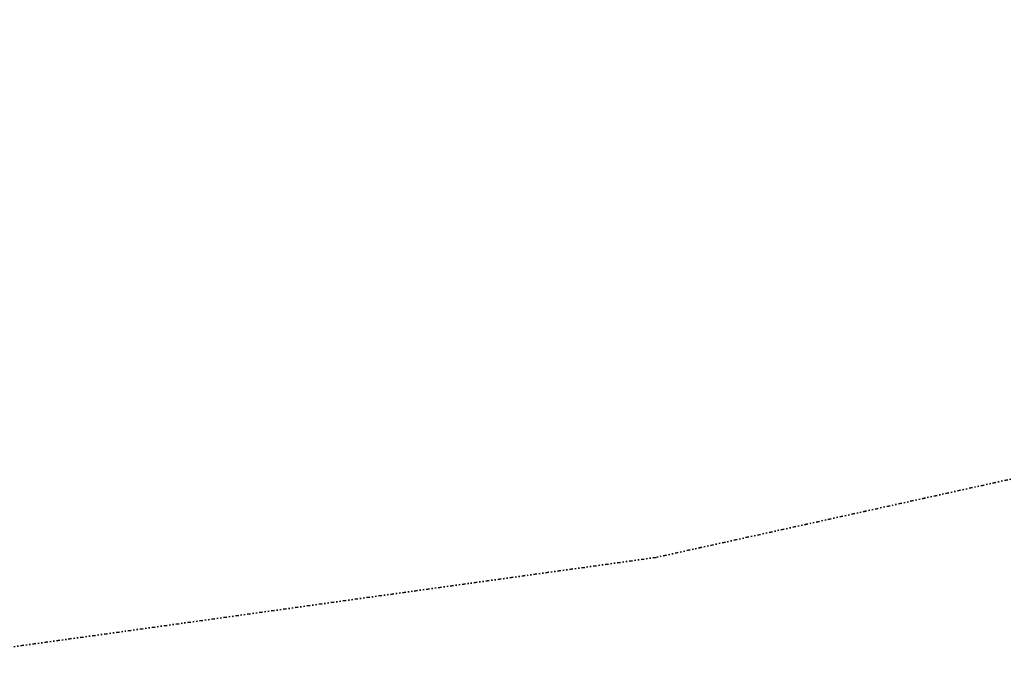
# Model space of a CAD drawing. Header units: metres. Extents: x 169249 to 194689, y 406250 to 412203.
# Tile 203 of 256: x 182637 to 183373, y 409575 to 410063. Entities that reach past the tile are written whole.
import ezdxf

# ---------------------------------------------------------------- set-up
doc = ezdxf.new("R2010")
doc.units = ezdxf.units.M
doc.linetypes.add('BGT_NLCS_N264$0$AL-TEKENBLADGRENS', pattern=[11.5, 2.5, -1.5, 1, -1.5, 1, -1.5, 2.5])
doc.layers.add('BGT_NLCS_N264$0$X-XX-AL-TEKENBLADGRENS-G', color=252, linetype='BGT_NLCS_N264$0$AL-TEKENBLADGRENS', lineweight=35)
doc.layers.add('X-XX-AL-REFERENTIE-G', color=7, linetype='CONTINUOUS', lineweight=18)

# ---------------------------------------------------------------- blocks, each defined once
blk = doc.blocks.new('BGT_NLCS_N264')
at = {"layer": 'BGT_NLCS_N264$0$X-XX-AL-TEKENBLADGRENS-G'}
blk.add_polyline3d([(184436.25, 410062.73, 0), (184183.19, 410038.13, 0), (183733.57, 409937.98, 0), (183392.76, 409722.85, 0), (183112.62, 409661.02, 0), (181934.11, 409497.18, 0), (181576.04, 409477.91, 0), (181380.5, 409402.69, 0), (181348.09, 409368.87, 0), (179688.8, 408537.47, 0), (179322.33, 408353.85, 0), (179291.54, 408424.26, 0), (179251.73, 408571.13, 0), (178950.57, 408481.9, 0), (179026.57, 408202.55, 0), (178645.17, 408015, 0), (178496.71, 408130.51, 0), (178197.01, 408003.27, 0), (177935.59, 407601.57, 0), (177344.78, 407184.52, 0), (176213.39, 406694.78, 0), (175774.26, 406688.92, 0)], dxfattribs=at)

msp = doc.modelspace()

# ---------------------------------------------------------------- block references
at = {"layer": 'X-XX-AL-REFERENTIE-G'}
msp.add_blockref('BGT_NLCS_N264', (0, 0), dxfattribs=at)

doc.saveas('drawing.dxf')
